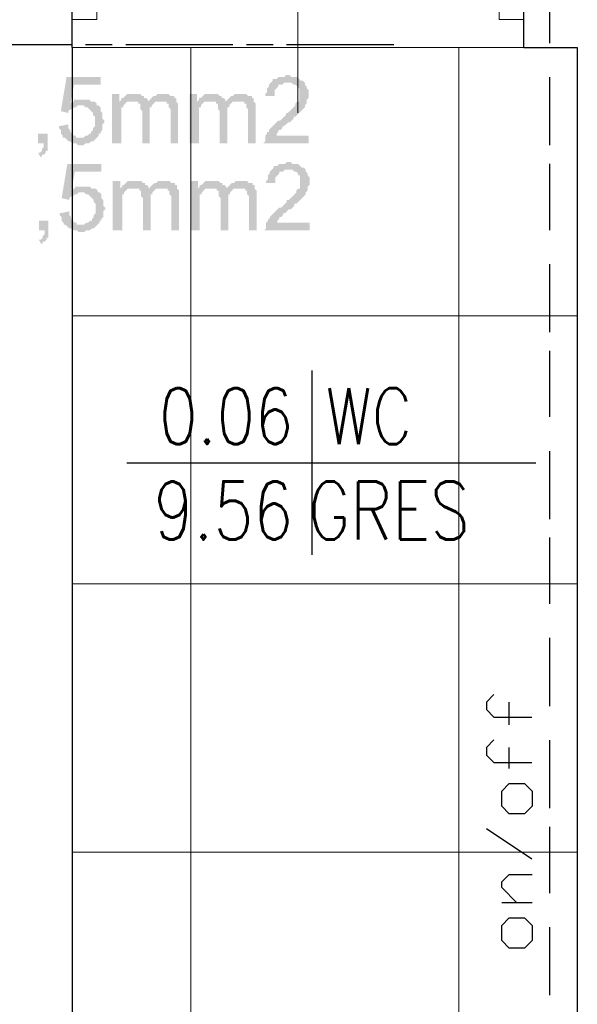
# Model space of a CAD drawing. Header units: millimetres. Extents: x 282377 to 1404227, y -783705 to 1038705.
# Tile 42 of 243: x 377517 to 377642, y 7630 to 7850. Entities that reach past the tile are written whole.
import ezdxf
from ezdxf.enums import TextEntityAlignment as Align

# ---------------------------------------------------------------- set-up
doc = ezdxf.new("R2010")
doc.units = ezdxf.units.MM
doc.linetypes.add('ACAD_ISO08W100', pattern=[36, 24, -3, 6, -3])
doc.layers.add('!!ELEKTRYKA', color=7, linetype='Continuous')
doc.layers.add('WYPOSAŻENIE GARAŻU', color=253, linetype='Continuous', lineweight=5)
doc.styles.add('ROMANS', font='romans', dxfattribs={"width": 0.7})

# ---------------------------------------------------------------- blocks, each defined once
blk = doc.blocks.new('dr1h901')
at = {"color": 7}
blk.add_line((-0.5, 0), (-0.5, 1), dxfattribs=at)
blk.add_line((0, 0.3622), (0, -0.2655))
blk.add_arc((-0.5, 0), 1, 0, 90, dxfattribs=at)
blk = doc.blocks.new('jamb')
blk.add_lwpolyline([(-0.5, -0.5), (-0.5, 0.5), (0.5, 0.5), (0.5, -0.5)], close=True)
blk = doc.blocks.new('A$Cb1b4349b')
at = {"layer": 'WYPOSAŻENIE GARAŻU', "color": 240, "true_color": 0xed1f24, "xscale": 5.5, "yscale": 5.999999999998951, "zscale": 5.5, "rotation": 90}
for p in [(23.9, 98.25), (23.9, 2.75)]:
    blk.add_blockref('jamb', p, dxfattribs=at)
at = {"layer": 'WYPOSAŻENIE GARAŻU', "color": 1, "xscale": -90, "yscale": 90, "zscale": -90, "rotation": 270}
blk.add_blockref('dr1h901', (23.9, 50.5), dxfattribs=at)
blk = doc.blocks.new('bikmet')
blk.add_line((0, 1.65), (0, -1.65))
at = {"style": 'ROMANS', "width": 0.8}
blk.add_attdef('NRPOM', text='', height=1, dxfattribs=at).set_placement((-0.333, 0.333), align=Align.RIGHT)
blk.add_attdef('NWAPOM', (0.25, 0.333), '', height=1, dxfattribs=at)
blk.add_attdef('RAREA', text='', height=1.042, dxfattribs=at).set_placement((-0.333, -0.333), align=Align.TOP_RIGHT)
blk.add_attdef('PODLOGA', text='', height=1.042, dxfattribs=at).set_placement((0.25, -0.333), align=Align.TOP_LEFT)

msp = doc.modelspace()

# ---------------------------------------------------------------- hatches: boundary and pattern name
at = {"layer": '!!ELEKTRYKA', "linetype": 'ACAD_ISO08W100'}
for points in [[(377576.97, 7837.94), (377576.55, 7837.94), (377576.12, 7837.51), (377574.85, 7837.51), (377574.43, 7837.09), (377574.01, 7837.09), (377573.58, 7837.09), (377573.58, 7836.67), (377573.16, 7836.24), (377573.16, 7836.24), (377572.74, 7835.82), (377572.74, 7835.4), (377572.31, 7834.97), (377572.31, 7834.55), (377572.31, 7834.13), (377571.89, 7833.7), (377571.89, 7833.28), (377574.01, 7833.28), (377574.01, 7833.7), (377574.01, 7834.13), (377574.01, 7834.55), (377574.43, 7834.97), (377574.43, 7834.97), (377574.85, 7835.4), (377574.85, 7835.82), (377575.28, 7835.82), (377575.7, 7835.82), (377576.12, 7836.24), (377576.55, 7836.24), (377576.97, 7836.24), (377580.78, 7836.24), (377580.36, 7836.67), (377580.36, 7836.67), (377579.93, 7836.67), (377579.51, 7837.09), (377579.51, 7837.09), (377579.09, 7837.51), (377578.66, 7837.51), (377578.24, 7837.51), (377577.82, 7837.51), (377577.39, 7837.94)], [(377535.06, 7837.51), (377527.44, 7837.51), (377526.17, 7829.89), (377527.86, 7829.47), (377527.86, 7829.89), (377528.29, 7830.32), (377528.71, 7830.32), (377529.13, 7830.74), (377529.13, 7830.74), (377529.13, 7830.74), (377529.56, 7830.74), (377529.98, 7831.16), (377530.4, 7831.16), (377534.21, 7831.16), (377534.21, 7831.59), (377528.29, 7831.59), (377529.13, 7835.82), (377535.06, 7835.82)], [(377580.78, 7836.24), (377576.97, 7836.24), (377577.82, 7836.24), (377578.24, 7835.82), (377578.66, 7835.82), (377579.09, 7835.4), (377579.09, 7835.4), (377579.09, 7834.97), (377579.51, 7834.97), (377579.51, 7834.55), (377579.51, 7834.13), (377579.51, 7833.7), (377579.51, 7833.28), (377579.51, 7832.86), (377579.51, 7832.43), (377579.51, 7832.01), (377579.09, 7832.01), (377578.66, 7831.59), (377578.66, 7831.16), (377578.66, 7831.16), (377578.24, 7830.74), (377577.82, 7830.32), (377577.82, 7830.32), (377577.39, 7829.89), (377576.97, 7829.47), (377576.55, 7829.47), (377576.55, 7829.05), (377576.12, 7828.62), (377575.7, 7828.2), (377575.28, 7827.78), (377574.85, 7827.78), (377574.43, 7827.35), (377574.01, 7826.93), (377574.01, 7826.93), (377573.58, 7826.51), (377573.16, 7826.08), (377573.16, 7826.08), (377572.74, 7825.66), (377572.74, 7825.24), (377572.31, 7825.24), (377572.31, 7824.81), (377571.89, 7824.39), (377571.89, 7823.97), (377571.89, 7823.97), (377571.89, 7823.54), (377571.89, 7823.12), (377571.47, 7822.7), (377581.63, 7822.7), (377581.63, 7824.39), (377574.43, 7824.39), (377574.43, 7824.39), (377574.43, 7824.81), (377574.85, 7825.24), (377574.85, 7825.66), (377575.28, 7825.66), (377575.28, 7825.66), (377575.7, 7826.08), (377575.7, 7826.51), (377576.12, 7826.51), (377576.55, 7826.93), (377576.97, 7827.35), (377577.39, 7827.35), (377577.82, 7827.78), (377578.24, 7828.2), (377578.24, 7828.62), (377578.66, 7828.62), (377579.09, 7829.05), (377579.51, 7829.47), (377579.51, 7829.47), (377579.93, 7829.89), (377579.93, 7829.89), (377579.93, 7829.89), (377580.36, 7830.32), (377580.78, 7830.74), (377580.78, 7831.16), (377581.2, 7831.59), (377581.2, 7832.01), (377581.2, 7832.01), (377581.2, 7832.43), (377581.63, 7832.86), (377581.63, 7833.28), (377581.63, 7833.7), (377581.63, 7833.7), (377581.63, 7834.13), (377581.63, 7834.55), (377581.2, 7834.97), (377581.2, 7835.4), (377581.2, 7835.4), (377580.78, 7835.82)], [(377539.29, 7833.7), (377537.6, 7833.7), (377537.6, 7822.7), (377539.72, 7822.7), (377539.72, 7828.2), (377539.72, 7828.62), (377539.72, 7829.05), (377539.72, 7829.47), (377539.72, 7829.89), (377539.72, 7830.32), (377539.72, 7830.74), (377540.14, 7830.74), (377540.14, 7831.16), (377540.56, 7831.59), (377540.99, 7832.01), (377540.99, 7832.01), (377539.29, 7832.01)], [(377542.68, 7833.7), (377540.99, 7833.7), (377540.56, 7833.28), (377540.56, 7833.28), (377540.14, 7832.86), (377539.72, 7832.86), (377539.72, 7832.43), (377542.26, 7832.01), (377542.26, 7832.01), (377542.68, 7832.01), (377543.1, 7832.01), (377543.53, 7832.01), (377545.64, 7832.01), (377545.64, 7832.01), (377545.64, 7832.43), (377545.22, 7832.86), (377544.8, 7832.86), (377544.8, 7833.28), (377544.37, 7833.28), (377543.95, 7833.7), (377543.53, 7833.7), (377543.1, 7833.7)], [(377549.03, 7833.7), (377547.76, 7833.7), (377547.34, 7833.28), (377546.91, 7833.28), (377546.49, 7832.86), (377546.07, 7832.43), (377546.07, 7832.43), (377548.61, 7832.01), (377549.03, 7832.01), (377549.45, 7832.01), (377549.88, 7832.01), (377549.88, 7831.59), (377550.3, 7831.59), (377550.3, 7831.16), (377550.3, 7830.74), (377550.72, 7830.32), (377550.72, 7829.89), (377550.72, 7829.47), (377550.72, 7822.7), (377552.42, 7822.7), (377552.42, 7830.32), (377552.42, 7830.32), (377552.42, 7830.74), (377552.42, 7831.16), (377552.42, 7831.59), (377551.99, 7832.01), (377551.99, 7832.43), (377551.99, 7832.86), (377551.57, 7832.86), (377551.57, 7833.28), (377551.15, 7833.28), (377550.72, 7833.28), (377550.3, 7833.7), (377549.88, 7833.7), (377549.45, 7833.7)], [(377556.65, 7833.7), (377554.96, 7833.7), (377554.96, 7822.7), (377557.07, 7822.7), (377557.07, 7828.2), (377557.07, 7828.62), (377557.07, 7829.05), (377557.07, 7829.47), (377557.07, 7829.89), (377557.07, 7830.32), (377557.07, 7830.74), (377557.5, 7830.74), (377557.5, 7831.16), (377557.92, 7831.59), (377558.34, 7832.01), (377558.34, 7832.01), (377556.65, 7832.01)], [(377560.04, 7833.7), (377558.34, 7833.7), (377557.92, 7833.28), (377557.92, 7833.28), (377557.5, 7832.86), (377557.07, 7832.86), (377557.07, 7832.43), (377559.61, 7832.01), (377559.61, 7832.01), (377560.04, 7832.01), (377560.46, 7832.01), (377560.88, 7832.01), (377563, 7832.01), (377563, 7832.01), (377563, 7832.43), (377562.58, 7832.86), (377562.15, 7832.86), (377562.15, 7833.28), (377561.73, 7833.28), (377561.31, 7833.7), (377560.88, 7833.7), (377560.46, 7833.7)], [(377566.39, 7833.7), (377565.12, 7833.7), (377564.69, 7833.28), (377564.27, 7833.28), (377563.85, 7832.86), (377563.42, 7832.43), (377563.42, 7832.43), (377565.96, 7832.01), (377566.39, 7832.01), (377566.81, 7832.01), (377567.23, 7832.01), (377567.23, 7831.59), (377567.66, 7831.59), (377567.66, 7831.16), (377567.66, 7830.74), (377568.08, 7830.32), (377568.08, 7829.89), (377568.08, 7829.47), (377568.08, 7822.7), (377569.77, 7822.7), (377569.77, 7830.32), (377569.77, 7830.32), (377569.77, 7830.74), (377569.77, 7831.16), (377569.77, 7831.59), (377569.35, 7832.01), (377569.35, 7832.43), (377569.35, 7832.86), (377568.93, 7832.86), (377568.93, 7833.28), (377568.5, 7833.28), (377568.08, 7833.28), (377567.66, 7833.7), (377567.23, 7833.7), (377566.81, 7833.7)], [(377531.25, 7832.43), (377529.13, 7832.43), (377529.13, 7832.01), (377528.71, 7832.01), (377528.29, 7831.59), (377534.21, 7831.59), (377533.79, 7832.01), (377533.37, 7832.01), (377532.94, 7832.01), (377532.52, 7832.43), (377532.1, 7832.43), (377532.1, 7832.43), (377531.67, 7832.43)], [(377534.21, 7831.16), (377530.4, 7831.16), (377531.25, 7831.16), (377531.67, 7830.74), (377532.1, 7830.74), (377532.1, 7830.74), (377532.52, 7830.32), (377532.94, 7829.89), (377532.94, 7829.89), (377533.37, 7829.47), (377533.37, 7829.47), (377533.37, 7829.05), (377533.79, 7828.62), (377533.79, 7828.2), (377533.79, 7827.78), (377533.79, 7827.78), (377533.79, 7827.35), (377533.79, 7826.93), (377533.79, 7826.51), (377533.37, 7826.08), (377533.37, 7825.66), (377532.94, 7825.24), (377532.94, 7824.81), (377532.94, 7824.81), (377532.52, 7824.81), (377532.1, 7824.39), (377531.67, 7824.39), (377531.25, 7823.97), (377530.83, 7823.97), (377530.4, 7823.97), (377534.21, 7823.97), (377534.64, 7824.39), (377534.64, 7824.39), (377534.64, 7824.81), (377535.06, 7824.81), (377535.06, 7825.24), (377535.48, 7825.66), (377535.48, 7826.08), (377535.48, 7826.51), (377535.48, 7826.93), (377535.91, 7827.35), (377535.91, 7827.78), (377535.91, 7827.78), (377535.48, 7828.2), (377535.48, 7828.62), (377535.48, 7829.05), (377535.48, 7829.47), (377535.06, 7829.89), (377535.06, 7830.32), (377535.06, 7830.74), (377534.64, 7831.16)], [(377546.07, 7832.43), (377545.64, 7832.01), (377543.53, 7832.01), (377543.53, 7831.59), (377543.95, 7831.59), (377543.95, 7831.16), (377543.95, 7830.74), (377543.95, 7830.32), (377544.37, 7829.89), (377544.37, 7822.7), (377546.07, 7822.7), (377546.07, 7829.05), (377546.07, 7829.05), (377546.07, 7829.89), (377546.07, 7830.32), (377546.07, 7830.74), (377546.49, 7830.74), (377546.49, 7831.16), (377546.91, 7831.59), (377546.91, 7831.59), (377546.91, 7831.59), (377547.34, 7832.01), (377547.76, 7832.01), (377548.18, 7832.01), (377548.61, 7832.01)], [(377563.42, 7832.43), (377563, 7832.01), (377560.88, 7832.01), (377560.88, 7831.59), (377561.31, 7831.59), (377561.31, 7831.16), (377561.31, 7830.74), (377561.31, 7830.32), (377561.73, 7829.89), (377561.73, 7822.7), (377563.42, 7822.7), (377563.42, 7829.05), (377563.42, 7829.05), (377563.42, 7829.89), (377563.42, 7830.32), (377563.42, 7830.74), (377563.85, 7830.74), (377563.85, 7831.16), (377564.27, 7831.59), (377564.27, 7831.59), (377564.27, 7831.59), (377564.69, 7832.01), (377565.12, 7832.01), (377565.54, 7832.01), (377565.96, 7832.01)], [(377527.86, 7826.93), (377525.75, 7826.51), (377525.75, 7826.51), (377525.75, 7826.08), (377526.17, 7825.66), (377526.17, 7825.24), (377526.17, 7824.81), (377526.59, 7824.39), (377526.59, 7823.97), (377527.02, 7823.97), (377527.44, 7823.54), (377527.44, 7823.54), (377527.86, 7823.12), (377528.29, 7823.12), (377528.71, 7822.7), (377528.71, 7822.7), (377529.13, 7822.7), (377529.56, 7822.7), (377529.98, 7822.27), (377530.4, 7822.27), (377530.83, 7822.27), (377531.25, 7822.27), (377531.67, 7822.7), (377532.1, 7822.7), (377532.1, 7822.7), (377532.52, 7822.7), (377532.94, 7823.12), (377533.37, 7823.12), (377533.79, 7823.54), (377533.79, 7823.54), (377534.21, 7823.97), (377530.4, 7823.97), (377530.4, 7823.97), (377529.98, 7823.97), (377529.56, 7823.97), (377529.56, 7824.39), (377529.13, 7824.39), (377528.71, 7824.81), (377528.71, 7824.81), (377528.29, 7825.24), (377528.29, 7825.66), (377527.86, 7826.08), (377527.86, 7826.51)], [(377523.21, 7824.81), (377521.09, 7824.81), (377521.09, 7822.7), (377522.36, 7822.7), (377522.36, 7822.27), (377522.36, 7821.85), (377521.94, 7821.43), (377521.94, 7821.43), (377521.94, 7821), (377521.51, 7820.58), (377521.09, 7820.58), (377521.51, 7819.73), (377521.94, 7819.73), (377521.94, 7820.16), (377522.36, 7820.16), (377522.78, 7820.58), (377522.78, 7821), (377523.21, 7821), (377523.21, 7821.43), (377523.21, 7821.85), (377523.21, 7822.27), (377523.21, 7822.7)], [(377535.24, 7818.05), (377527.62, 7818.05), (377526.35, 7810.43), (377528.05, 7810), (377528.05, 7810.43), (377528.47, 7810.85), (377528.89, 7810.85), (377529.32, 7811.27), (377529.32, 7811.27), (377529.32, 7811.27), (377529.74, 7811.27), (377530.16, 7811.7), (377530.59, 7811.7), (377534.4, 7811.7), (377534.4, 7812.12), (377528.47, 7812.12), (377529.32, 7816.35), (377535.24, 7816.35)], [(377577.15, 7818.47), (377576.73, 7818.47), (377576.31, 7818.05), (377575.04, 7818.05), (377574.61, 7817.62), (377574.19, 7817.62), (377573.77, 7817.62), (377573.77, 7817.2), (377573.34, 7816.78), (377573.34, 7816.78), (377572.92, 7816.35), (377572.92, 7815.93), (377572.5, 7815.51), (377572.5, 7815.08), (377572.5, 7814.66), (377572.07, 7814.24), (377572.07, 7813.81), (377574.19, 7813.81), (377574.19, 7814.24), (377574.19, 7814.66), (377574.19, 7815.08), (377574.61, 7815.51), (377574.61, 7815.51), (377575.04, 7815.93), (377575.04, 7816.35), (377575.46, 7816.35), (377575.88, 7816.35), (377576.31, 7816.78), (377576.73, 7816.78), (377577.15, 7816.78), (377580.96, 7816.78), (377580.54, 7817.2), (377580.54, 7817.2), (377580.12, 7817.2), (377579.69, 7817.62), (377579.69, 7817.62), (377579.27, 7818.05), (377578.85, 7818.05), (377578.42, 7818.05), (377578, 7818.05), (377577.58, 7818.47)], [(377580.96, 7816.78), (377577.15, 7816.78), (377578, 7816.78), (377578.42, 7816.35), (377578.85, 7816.35), (377579.27, 7815.93), (377579.27, 7815.93), (377579.27, 7815.51), (377579.69, 7815.51), (377579.69, 7815.08), (377579.69, 7814.66), (377579.69, 7814.24), (377579.69, 7813.81), (377579.69, 7813.39), (377579.69, 7812.97), (377579.69, 7812.54), (377579.27, 7812.54), (377578.85, 7812.12), (377578.85, 7811.7), (377578.85, 7811.7), (377578.42, 7811.27), (377578, 7810.85), (377578, 7810.85), (377577.58, 7810.43), (377577.15, 7810), (377576.73, 7810), (377576.73, 7809.58), (377576.31, 7809.16), (377575.88, 7808.73), (377575.46, 7808.31), (377575.04, 7808.31), (377574.61, 7807.89), (377574.19, 7807.46), (377574.19, 7807.46), (377573.77, 7807.04), (377573.34, 7806.62), (377573.34, 7806.62), (377572.92, 7806.19), (377572.92, 7805.77), (377572.5, 7805.77), (377572.5, 7805.35), (377572.07, 7804.92), (377572.07, 7804.5), (377572.07, 7804.5), (377572.07, 7804.08), (377572.07, 7803.65), (377571.65, 7803.23), (377581.81, 7803.23), (377581.81, 7804.92), (377574.61, 7804.92), (377574.61, 7804.92), (377574.61, 7805.35), (377575.04, 7805.77), (377575.04, 7806.19), (377575.46, 7806.19), (377575.46, 7806.19), (377575.88, 7806.62), (377575.88, 7807.04), (377576.31, 7807.04), (377576.73, 7807.46), (377577.15, 7807.89), (377577.58, 7807.89), (377578, 7808.31), (377578.42, 7808.73), (377578.42, 7809.16), (377578.85, 7809.16), (377579.27, 7809.58), (377579.69, 7810), (377579.69, 7810), (377580.12, 7810.43), (377580.12, 7810.43), (377580.12, 7810.43), (377580.54, 7810.85), (377580.96, 7811.27), (377580.96, 7811.7), (377581.39, 7812.12), (377581.39, 7812.54), (377581.39, 7812.54), (377581.39, 7812.97), (377581.81, 7813.39), (377581.81, 7813.81), (377581.81, 7814.24), (377581.81, 7814.24), (377581.81, 7814.66), (377581.81, 7815.08), (377581.39, 7815.51), (377581.39, 7815.93), (377581.39, 7815.93), (377580.96, 7816.35)], [(377539.48, 7814.24), (377537.78, 7814.24), (377537.78, 7803.23), (377539.9, 7803.23), (377539.9, 7808.73), (377539.9, 7809.16), (377539.9, 7809.58), (377539.9, 7810), (377539.9, 7810.43), (377539.9, 7810.85), (377539.9, 7811.27), (377540.32, 7811.27), (377540.32, 7811.7), (377540.75, 7812.12), (377541.17, 7812.54), (377541.17, 7812.54), (377539.48, 7812.54)], [(377542.86, 7814.24), (377541.17, 7814.24), (377540.75, 7813.81), (377540.75, 7813.81), (377540.32, 7813.39), (377539.9, 7813.39), (377539.9, 7812.97), (377542.44, 7812.54), (377542.44, 7812.54), (377542.86, 7812.54), (377543.29, 7812.54), (377543.71, 7812.54), (377545.83, 7812.54), (377545.83, 7812.54), (377545.83, 7812.97), (377545.4, 7813.39), (377544.98, 7813.39), (377544.98, 7813.81), (377544.56, 7813.81), (377544.13, 7814.24), (377543.71, 7814.24), (377543.29, 7814.24)], [(377549.21, 7814.24), (377547.94, 7814.24), (377547.52, 7813.81), (377547.1, 7813.81), (377546.67, 7813.39), (377546.25, 7812.97), (377546.25, 7812.97), (377548.79, 7812.54), (377549.21, 7812.54), (377549.64, 7812.54), (377550.06, 7812.54), (377550.06, 7812.12), (377550.48, 7812.12), (377550.48, 7811.7), (377550.48, 7811.27), (377550.91, 7810.85), (377550.91, 7810.43), (377550.91, 7810), (377550.91, 7803.23), (377552.6, 7803.23), (377552.6, 7810.85), (377552.6, 7810.85), (377552.6, 7811.27), (377552.6, 7811.7), (377552.6, 7812.12), (377552.18, 7812.54), (377552.18, 7812.97), (377552.18, 7813.39), (377551.75, 7813.39), (377551.75, 7813.81), (377551.33, 7813.81), (377550.91, 7813.81), (377550.48, 7814.24), (377550.06, 7814.24), (377549.64, 7814.24)], [(377556.83, 7814.24), (377555.14, 7814.24), (377555.14, 7803.23), (377557.26, 7803.23), (377557.26, 7808.73), (377557.26, 7809.16), (377557.26, 7809.58), (377557.26, 7810), (377557.26, 7810.43), (377557.26, 7810.85), (377557.26, 7811.27), (377557.68, 7811.27), (377557.68, 7811.7), (377558.1, 7812.12), (377558.53, 7812.54), (377558.53, 7812.54), (377556.83, 7812.54)], [(377560.22, 7814.24), (377558.53, 7814.24), (377558.1, 7813.81), (377558.1, 7813.81), (377557.68, 7813.39), (377557.26, 7813.39), (377557.26, 7812.97), (377559.8, 7812.54), (377559.8, 7812.54), (377560.22, 7812.54), (377560.64, 7812.54), (377561.07, 7812.54), (377563.18, 7812.54), (377563.18, 7812.54), (377563.18, 7812.97), (377562.76, 7813.39), (377562.34, 7813.39), (377562.34, 7813.81), (377561.91, 7813.81), (377561.49, 7814.24), (377561.07, 7814.24), (377560.64, 7814.24)], [(377566.57, 7814.24), (377565.3, 7814.24), (377564.88, 7813.81), (377564.45, 7813.81), (377564.03, 7813.39), (377563.61, 7812.97), (377563.61, 7812.97), (377566.15, 7812.54), (377566.57, 7812.54), (377566.99, 7812.54), (377567.42, 7812.54), (377567.42, 7812.12), (377567.84, 7812.12), (377567.84, 7811.7), (377567.84, 7811.27), (377568.26, 7810.85), (377568.26, 7810.43), (377568.26, 7810), (377568.26, 7803.23), (377569.96, 7803.23), (377569.96, 7810.85), (377569.96, 7810.85), (377569.96, 7811.27), (377569.96, 7811.7), (377569.96, 7812.12), (377569.53, 7812.54), (377569.53, 7812.97), (377569.53, 7813.39), (377569.11, 7813.39), (377569.11, 7813.81), (377568.69, 7813.81), (377568.26, 7813.81), (377567.84, 7814.24), (377567.42, 7814.24), (377566.99, 7814.24)], [(377531.43, 7812.97), (377529.32, 7812.97), (377529.32, 7812.54), (377528.89, 7812.54), (377528.47, 7812.12), (377534.4, 7812.12), (377533.97, 7812.54), (377533.55, 7812.54), (377533.13, 7812.54), (377532.7, 7812.97), (377532.28, 7812.97), (377532.28, 7812.97), (377531.86, 7812.97)], [(377534.4, 7811.7), (377530.59, 7811.7), (377531.43, 7811.7), (377531.86, 7811.27), (377532.28, 7811.27), (377532.28, 7811.27), (377532.7, 7810.85), (377533.13, 7810.43), (377533.13, 7810.43), (377533.55, 7810), (377533.55, 7810), (377533.55, 7809.58), (377533.97, 7809.16), (377533.97, 7808.73), (377533.97, 7808.31), (377533.97, 7808.31), (377533.97, 7807.89), (377533.97, 7807.46), (377533.97, 7807.04), (377533.55, 7806.62), (377533.55, 7806.19), (377533.13, 7805.77), (377533.13, 7805.35), (377533.13, 7805.35), (377532.7, 7805.35), (377532.28, 7804.92), (377531.86, 7804.92), (377531.43, 7804.5), (377531.01, 7804.5), (377530.59, 7804.5), (377534.4, 7804.5), (377534.82, 7804.92), (377534.82, 7804.92), (377534.82, 7805.35), (377535.24, 7805.35), (377535.24, 7805.77), (377535.67, 7806.19), (377535.67, 7806.62), (377535.67, 7807.04), (377535.67, 7807.46), (377536.09, 7807.89), (377536.09, 7808.31), (377536.09, 7808.31), (377535.67, 7808.73), (377535.67, 7809.16), (377535.67, 7809.58), (377535.67, 7810), (377535.24, 7810.43), (377535.24, 7810.85), (377535.24, 7811.27), (377534.82, 7811.7)], [(377546.25, 7812.97), (377545.83, 7812.54), (377543.71, 7812.54), (377543.71, 7812.12), (377544.13, 7812.12), (377544.13, 7811.7), (377544.13, 7811.27), (377544.13, 7810.85), (377544.56, 7810.43), (377544.56, 7803.23), (377546.25, 7803.23), (377546.25, 7809.58), (377546.25, 7809.58), (377546.25, 7810.43), (377546.25, 7810.85), (377546.25, 7811.27), (377546.67, 7811.27), (377546.67, 7811.7), (377547.1, 7812.12), (377547.1, 7812.12), (377547.1, 7812.12), (377547.52, 7812.54), (377547.94, 7812.54), (377548.37, 7812.54), (377548.79, 7812.54)], [(377563.61, 7812.97), (377563.18, 7812.54), (377561.07, 7812.54), (377561.07, 7812.12), (377561.49, 7812.12), (377561.49, 7811.7), (377561.49, 7811.27), (377561.49, 7810.85), (377561.91, 7810.43), (377561.91, 7803.23), (377563.61, 7803.23), (377563.61, 7809.58), (377563.61, 7809.58), (377563.61, 7810.43), (377563.61, 7810.85), (377563.61, 7811.27), (377564.03, 7811.27), (377564.03, 7811.7), (377564.45, 7812.12), (377564.45, 7812.12), (377564.45, 7812.12), (377564.88, 7812.54), (377565.3, 7812.54), (377565.72, 7812.54), (377566.15, 7812.54)], [(377528.05, 7807.46), (377525.93, 7807.04), (377525.93, 7807.04), (377525.93, 7806.62), (377526.35, 7806.19), (377526.35, 7805.77), (377526.35, 7805.35), (377526.78, 7804.92), (377526.78, 7804.5), (377527.2, 7804.5), (377527.62, 7804.08), (377527.62, 7804.08), (377528.05, 7803.65), (377528.47, 7803.65), (377528.89, 7803.23), (377528.89, 7803.23), (377529.32, 7803.23), (377529.74, 7803.23), (377530.16, 7802.81), (377530.59, 7802.81), (377531.01, 7802.81), (377531.43, 7802.81), (377531.86, 7803.23), (377532.28, 7803.23), (377532.28, 7803.23), (377532.7, 7803.23), (377533.13, 7803.65), (377533.55, 7803.65), (377533.97, 7804.08), (377533.97, 7804.08), (377534.4, 7804.5), (377530.59, 7804.5), (377530.59, 7804.5), (377530.16, 7804.5), (377529.74, 7804.5), (377529.74, 7804.92), (377529.32, 7804.92), (377528.89, 7805.35), (377528.89, 7805.35), (377528.47, 7805.77), (377528.47, 7806.19), (377528.05, 7806.62), (377528.05, 7807.04)], [(377523.39, 7805.35), (377521.27, 7805.35), (377521.27, 7803.23), (377522.54, 7803.23), (377522.54, 7802.81), (377522.54, 7802.38), (377522.12, 7801.96), (377522.12, 7801.96), (377522.12, 7801.54), (377521.7, 7801.11), (377521.27, 7801.11), (377521.7, 7800.27), (377522.12, 7800.27), (377522.12, 7800.69), (377522.54, 7800.69), (377522.97, 7801.11), (377522.97, 7801.54), (377523.39, 7801.54), (377523.39, 7801.96), (377523.39, 7802.38), (377523.39, 7802.81), (377523.39, 7803.23)]]:
    msp.add_hatch(color=1, dxfattribs=at).paths.add_polyline_path(points)

# ---------------------------------------------------------------- linework, layer by layer
at = {"layer": '!!ELEKTRYKA', "color": 252}
for p, q in [((377528.73, 7844.12), (377528.73, 7862.62)), ((377629.73, 7844.12), (377629.73, 7862.62)), ((377528.73, 7844.12), (377528.73, 7429.12)), ((377629.73, 7844.12), (377641.73, 7844.12)), ((377641.73, 7844.12), (377641.73, 7615.12)), ((377540.92, 7751.21), (377632.43, 7751.21))]:
    msp.add_line(p, q, dxfattribs=at)
at = {"layer": '!!ELEKTRYKA', "color": 252, "lineweight": 15, "ltscale": 15}
for p, q in [((377641.73, 7844.12), (377528.73, 7844.12)), ((377555.23, 7844.12), (377555.23, 7429.12)), ((377615.23, 7844.12), (377615.23, 7429.12)), ((377641.73, 7784.12), (377528.73, 7784.12)), ((377641.73, 7724.12), (377528.73, 7724.12)), ((377641.73, 7664.12), (377528.73, 7664.12))]:
    msp.add_line(p, q, dxfattribs=at)
at = {"layer": '!!ELEKTRYKA', "color": 1, "linetype": 'ACAD_ISO08W100', "lineweight": -3}
msp.add_lwpolyline([(377600.68, 7844.71), (377425.84, 7844.71), (377425.84, 7874.77)], dxfattribs=at)
at = {"layer": '!!ELEKTRYKA', "color": 172, "linetype": 'ACAD_ISO08W100', "lineweight": -3, "true_color": 0x0000b8}
for points in [[(377635.57, 7845.11), (377635.57, 7859.93)], [(377635.57, 7822.25), (377635.57, 7837.49)], [(377635.57, 7803.29), (377635.57, 7818.11)], [(377635.57, 7780.43), (377635.57, 7795.67)], [(377635.57, 7761.46), (377635.57, 7776.28)], [(377635.57, 7738.6), (377635.57, 7753.84)], [(377635.57, 7719.64), (377635.57, 7734.46)], [(377635.57, 7696.78), (377635.57, 7712.02)], [(377623.06, 7699.37), (377621.39, 7697.67), (377621.39, 7695.98), (377623.06, 7694.28), (377631.56, 7694.28)], [(377626.5, 7692.59), (377626.5, 7697.67)], [(377623.06, 7689.21), (377621.39, 7687.51), (377621.39, 7685.82), (377623.06, 7684.12), (377631.56, 7684.12)], [(377635.57, 7673.92), (377635.57, 7689.16)], [(377626.5, 7682.85), (377626.5, 7687.51)], [(377631.56, 7662.53), (377621.39, 7669.31)], [(377635.57, 7654.95), (377635.57, 7669.77)], [(377628.23, 7652.79), (377624.84, 7656.17), (377624.84, 7657.44), (377626.51, 7659.13), (377631.61, 7659.13)], [(377631.61, 7652.79), (377624.84, 7652.79)], [(377635.57, 7632.09), (377635.57, 7647.33)]]:
    msp.add_lwpolyline(points, dxfattribs=at)
for points in [[(377631.61, 7677.76), (377631.61, 7674.38), (377629.9, 7672.68), (377626.51, 7672.68), (377624.84, 7674.38), (377624.84, 7677.76), (377626.51, 7679.46), (377629.9, 7679.46)], [(377631.61, 7647.71), (377631.61, 7644.32), (377629.9, 7642.63), (377626.51, 7642.63), (377624.84, 7644.32), (377624.84, 7647.71), (377626.51, 7649.4), (377629.9, 7649.4)]]:
    msp.add_lwpolyline(points, close=True, dxfattribs=at)
at = {"layer": '!!ELEKTRYKA', "color": 1, "linetype": 'ACAD_ISO08W100', "lineweight": -3}
for points in [[(377539.72, 7832.43), (377539.29, 7832.01), (377542.26, 7832.01)], [(377557.07, 7832.43), (377556.65, 7832.01), (377559.61, 7832.01)], [(377539.9, 7812.97), (377539.48, 7812.54), (377542.44, 7812.54)], [(377557.26, 7812.97), (377556.83, 7812.54), (377559.8, 7812.54)]]:
    msp.add_solid(points, dxfattribs=at)

# ---------------------------------------------------------------- block references
at = {"layer": '!!ELEKTRYKA', "color": 252, "lineweight": 20, "rotation": 90.00000000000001}
msp.add_blockref('A$Cb1b4349b', (377629.73, 7829.47), dxfattribs=at)
at = {"layer": '!!ELEKTRYKA', "color": 252}
ref = msp.add_blockref('bikmet', (377582.33, 7751.21), dxfattribs=dict(at, xscale=12.5, yscale=12.5, zscale=12.5))
ref.add_attrib('NRPOM', '0.06', dxfattribs={"layer": '0', "height": 12.5, "style": 'ROMANS', "width": 0.8}).set_placement((377578.17, 7755.38), align=Align.RIGHT)
ref.add_attrib('NWAPOM', 'WC', (377585.46, 7755.38), dxfattribs={"layer": '0', "height": 12.5, "style": 'ROMANS', "width": 0.8})
ref.add_attrib('RAREA', '9.56', dxfattribs={"layer": '0', "height": 13.021, "style": 'ROMANS', "width": 0.8}).set_placement((377578.17, 7747.04), align=Align.TOP_RIGHT)
ref.add_attrib('PODLOGA', '  GRES', dxfattribs={"layer": '0', "height": 13.021, "style": 'ROMANS', "width": 0.8}).set_placement((377567.26, 7747.04), align=Align.TOP_LEFT)

doc.saveas('drawing.dxf')
